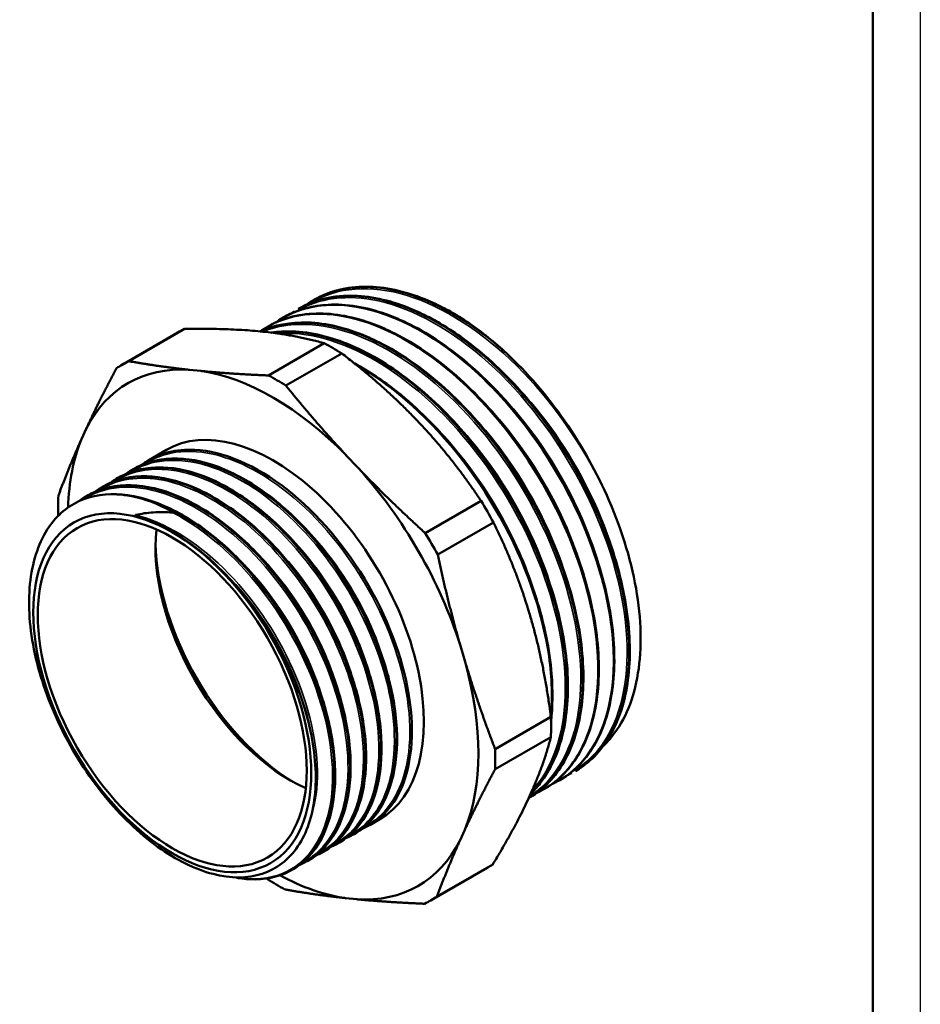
# Model space of a CAD drawing. Header units: millimetres. Extents: x 0 to 698, y -67 to 297.
# Tile 17 of 19: x 115 to 210, y 90 to 193. Entities that reach past the tile are written whole.
import ezdxf

# ---------------------------------------------------------------- set-up
doc = ezdxf.new("R2010")
doc.units = ezdxf.units.MM
for name, color, linetype, lineweight in [('Видимые тонкие (ГОСТ)', 7, 'Continuous', 35), ('Видимый контур (ГОСТ)', 7, 'Continuous', 50), ('Кромка (ГОСТ)', 7, 'Continuous', 50)]:
    doc.layers.add(name, color=color, linetype=linetype, lineweight=lineweight)

# ---------------------------------------------------------------- blocks, each defined once
blk = doc.blocks.new('Рамки ГОСТ_ граница 297x210')
at = {"layer": 'Кромка (ГОСТ)', "lineweight": 25}
blk.add_line((210, 297), (210, 0), dxfattribs=at)
at = {"layer": 'Кромка (ГОСТ)'}
blk.add_line((205, 5), (205, 292), dxfattribs=at)

msp = doc.modelspace()

# ---------------------------------------------------------------- linework, layer by layer
at = {"layer": 'Видимые тонкие (ГОСТ)'}
for points, knots in [([(173.321, 114.411), (174.916, 115.277), (176.246, 116.613), (177.222, 118.358), (178.887, 121.333), (179.516, 125.489), (179.002, 130.153), (178.488, 134.816), (176.833, 139.97), (174.294, 144.784), (171.755, 149.597), (168.343, 154.052), (164.594, 157.43), (160.847, 160.807), (156.779, 163.096), (153.033, 163.924), (149.761, 164.647), (146.747, 164.254), (144.347, 162.81)], [13.3364109, 13.3364109, 13.3364109, 13.3364109, 13.6770238, 13.6770238, 13.6770238, 14.2576277, 14.2576277, 14.2576277, 14.8381017, 14.8381017, 14.8381017, 15.4184481, 15.4184481, 15.4184481, 15.9986695, 15.9986695, 15.9986695, 16.5053483, 16.5053483, 16.5053483, 16.5053483]), ([(177.264, 142.966), (175.057, 147.891), (171.894, 152.616), (168.277, 156.376), (164.661, 160.135), (160.604, 162.915), (156.751, 164.264), (152.899, 165.612), (149.266, 165.524), (146.429, 164.01), (146.274, 163.928), (146.122, 163.841), (145.973, 163.75)], [8.4453227, 8.4453227, 8.4453227, 8.4453227, 9.0272101, 9.0272101, 9.0272101, 9.6089447, 9.6089447, 9.6089447, 10.1905292, 10.1905292, 10.1905292, 10.222163, 10.222163, 10.222163, 10.222163]), ([(168.916, 111.86), (169.015, 111.922), (169.113, 111.986), (169.21, 112.051), (171.772, 113.785), (173.486, 116.9), (174.07, 120.894), (174.654, 124.885), (174.106, 129.74), (172.507, 134.677), (170.909, 139.612), (168.265, 144.612), (164.99, 148.874), (161.716, 153.134), (157.823, 156.64), (153.924, 158.828), (150.027, 161.016), (146.138, 161.879), (142.869, 161.275), (142.172, 161.146), (141.504, 160.95), (140.868, 160.691)], [32.2199605, 32.2199605, 32.2199605, 32.2199605, 32.2418989, 32.2418989, 32.2418989, 32.8213777, 32.8213777, 32.8213777, 33.4006453, 33.4006453, 33.4006453, 33.9797116, 33.9797116, 33.9797116, 34.5585864, 34.5585864, 34.5585864, 35.1372793, 35.1372793, 35.1372793, 35.2606727, 35.2606727, 35.2606727, 35.2606727]), ([(169.205, 112.507), (171.309, 114.776), (172.526, 118.268), (172.661, 122.455), (172.8, 126.758), (171.795, 131.779), (169.798, 136.71), (167.802, 141.638), (164.824, 146.459), (161.329, 150.4), (157.836, 154.338), (153.84, 157.382), (149.971, 159.042), (147.357, 160.164), (144.806, 160.651), (142.5, 160.49)], [38.6573734, 38.6573734, 38.6573734, 38.6573734, 39.2208192, 39.2208192, 39.2208192, 39.7999911, 39.7999911, 39.7999911, 40.3787792, 40.3787792, 40.3787792, 40.9572222, 40.9572222, 40.9572222, 41.3479794, 41.3479794, 41.3479794, 41.3479794]), ([(178.142, 136.037), (176.952, 140.57), (174.786, 145.281), (171.962, 149.445), (170.354, 151.816), (168.535, 154.004), (166.604, 155.908)], [8.1788721, 8.1788721, 8.1788721, 8.1788721, 8.74516506, 8.74516506, 8.74516506, 9.06772597, 9.06772597, 9.06772597, 9.06772597]), ([(176.532, 135.019), (176.167, 136.433), (175.709, 137.864), (175.161, 139.291), (173.34, 144.043), (170.537, 148.736), (167.206, 152.593), (166.503, 153.408), (165.776, 154.185), (165.032, 154.919)], [14.45872635, 14.45872635, 14.45872635, 14.45872635, 14.63540619, 14.63540619, 14.63540619, 15.22366169, 15.22366169, 15.22366169, 15.34792858, 15.34792858, 15.34792858, 15.34792858]), ([(174.905, 134.079), (174.16, 136.941), (173.038, 139.876), (171.592, 142.7), (169.442, 146.897), (166.584, 150.835), (163.405, 153.983)], [20.74189714, 20.74189714, 20.74189714, 20.74189714, 21.09952935, 21.09952935, 21.09952935, 21.63117329, 21.63117329, 21.63117329, 21.63117329]), ([(171.64, 132.256), (171.313, 133.511), (170.914, 134.78), (170.443, 136.048), (168.683, 140.792), (165.937, 145.501), (162.647, 149.401), (161.827, 150.374), (160.974, 151.294), (160.098, 152.156)], [33.3105353, 33.3105353, 33.3105353, 33.3105353, 33.46738857, 33.46738857, 33.46738857, 34.05427889, 34.05427889, 34.05427889, 34.20057396, 34.20057396, 34.20057396, 34.20057396]), ([(173.283, 133.139), (172.117, 137.623), (169.995, 142.286), (167.221, 146.423), (165.593, 148.852), (163.743, 151.094), (161.776, 153.041)], [27.02507163, 27.02507163, 27.02507163, 27.02507163, 27.58547963, 27.58547963, 27.58547963, 27.91442265, 27.91442265, 27.91442265, 27.91442265]), ([(170.012, 131.317), (169.289, 134.077), (168.217, 136.903), (166.84, 139.632), (164.664, 143.946), (161.736, 148.001), (158.472, 151.22)], [39.59372061, 39.59372061, 39.59372061, 39.59372061, 39.93849639, 39.93849639, 39.93849639, 40.48375927, 40.48375927, 40.48375927, 40.48375927]), ([(128.516, 146.841), (129.18, 147.266), (129.905, 147.588), (130.682, 147.8), (133.342, 148.526), (136.601, 147.949), (139.883, 146.177), (143.161, 144.408), (146.449, 141.456), (149.17, 137.853), (151.9, 134.236), (154.047, 129.981), (155.235, 125.856), (156.419, 121.744), (156.645, 117.781), (155.882, 114.678), (155.186, 111.849), (153.672, 109.748), (151.583, 108.678)], [33.7469632, 33.7469632, 33.7469632, 33.7469632, 33.9263784, 33.9263784, 33.9263784, 34.5408243, 34.5408243, 34.5408243, 35.1544065, 35.1544065, 35.1544065, 35.7701973, 35.7701973, 35.7701973, 36.3839776, 36.3839776, 36.3839776, 36.9434733, 36.9434733, 36.9434733, 36.9434733]), ([(126.891, 145.899), (127.947, 146.572), (129.157, 146.99), (130.478, 147.123), (133.338, 147.413), (136.71, 146.372), (139.995, 144.193), (143.276, 142.017), (146.455, 138.716), (148.969, 134.891), (151.481, 131.069), (153.319, 126.741), (154.162, 122.69), (155.004, 118.642), (154.85, 114.89), (153.736, 112.11), (152.929, 110.094), (151.62, 108.597), (149.954, 107.743)], [27.4637779, 27.4637779, 27.4637779, 27.4637779, 27.7488923, 27.7488923, 27.7488923, 28.3661733, 28.3661733, 28.3661733, 28.9827714, 28.9827714, 28.9827714, 29.5987352, 29.5987352, 29.5987352, 30.2141126, 30.2141126, 30.2141126, 30.660288, 30.660288, 30.660288, 30.660288]), ([(125.263, 144.962), (126.787, 145.925), (128.628, 146.357), (130.65, 146.201), (133.683, 145.967), (137.11, 144.411), (140.324, 141.818), (143.537, 139.226), (146.524, 135.61), (148.758, 131.624), (150.992, 127.639), (152.463, 123.302), (152.92, 119.396), (153.376, 115.491), (152.816, 112.034), (151.349, 109.649), (150.572, 108.386), (149.544, 107.427), (148.327, 106.807)], [21.1805926, 21.1805926, 21.1805926, 21.1805926, 21.5909139, 21.5909139, 21.5909139, 22.2065018, 22.2065018, 22.2065018, 22.8218057, 22.8218057, 22.8218057, 23.4368373, 23.4368373, 23.4368373, 24.0516086, 24.0516086, 24.0516086, 24.3771027, 24.3771027, 24.3771027, 24.3771027]), ([(123.635, 144.026), (125.504, 145.206), (127.857, 145.575), (130.422, 145.068), (133.55, 144.45), (136.979, 142.533), (140.108, 139.664), (143.237, 136.796), (146.051, 132.989), (148.058, 128.927), (150.156, 124.682), (151.359, 120.181), (151.446, 116.301), (151.53, 112.543), (150.568, 109.387), (148.745, 107.414), (148.149, 106.769), (147.462, 106.251), (146.701, 105.867)], [14.8974073, 14.8974073, 14.8974073, 14.8974073, 15.4006573, 15.4006573, 15.4006573, 16.0143768, 16.0143768, 16.0143768, 16.6279974, 16.6279974, 16.6279974, 17.2693958, 17.2693958, 17.2693958, 17.8907506, 17.8907506, 17.8907506, 18.0939174, 18.0939174, 18.0939174, 18.0939174]), ([(121.951, 143.053), (122.074, 143.133), (122.198, 143.209), (122.325, 143.281), (124.671, 144.62), (127.734, 144.7), (130.975, 143.512), (134.215, 142.324), (137.618, 139.875), (140.585, 136.608), (143.552, 133.342), (146.069, 129.274), (147.695, 125.137), (149.322, 121), (150.051, 116.814), (149.762, 113.333), (149.473, 109.851), (148.168, 107.091), (146.09, 105.549), (145.769, 105.311), (145.43, 105.102), (145.074, 104.922)], [8.6091647, 8.6091647, 8.6091647, 8.6091647, 8.6423865, 8.6423865, 8.6423865, 9.2573855, 9.2573855, 9.2573855, 9.8722535, 9.8722535, 9.8722535, 10.4869936, 10.4869936, 10.4869936, 11.1016086, 11.1016086, 11.1016086, 11.7161015, 11.7161015, 11.7161015, 11.8109752, 11.8109752, 11.8109752, 11.8109752]), ([(127.478, 141.425), (130.499, 140.691), (133.777, 138.699), (136.715, 135.823), (139.652, 132.948), (142.233, 129.204), (143.991, 125.293), (145.749, 121.383), (146.674, 117.326), (146.605, 113.878), (146.572, 112.189), (146.3, 110.651), (145.814, 109.326)], [2.8716577, 2.8716577, 2.8716577, 2.8716577, 3.4986887, 3.4986887, 3.4986887, 4.1255554, 4.1255554, 4.1255554, 4.7522609, 4.7522609, 4.7522609, 5.0593429, 5.0593429, 5.0593429, 5.0593429]), ([(131.369, 141.684), (134.659, 139.997), (137.984, 137.103), (140.755, 133.528), (143.525, 129.954), (145.729, 125.715), (146.98, 121.579), (148.231, 117.445), (148.524, 113.432), (147.817, 110.267), (147.11, 107.103), (145.406, 104.801), (143.02, 103.781), (141.563, 103.158), (139.857, 103.014), (138.027, 103.341)], [3.1010156, 3.1010156, 3.1010156, 3.1010156, 3.7173263, 3.7173263, 3.7173263, 4.3334793, 4.3334793, 4.3334793, 4.9494777, 4.9494777, 4.9494777, 5.5653243, 5.5653243, 5.5653243, 5.9414291, 5.9414291, 5.9414291, 5.9414291]), ([(144.872, 140.491), (147.449, 137.957), (149.759, 134.764), (151.466, 131.369), (152.538, 129.237), (153.369, 127.032), (153.926, 124.881)], [34.91650681, 34.91650681, 34.91650681, 34.91650681, 35.46731791, 35.46731791, 35.46731791, 35.81314528, 35.81314528, 35.81314528, 35.81314528]), ([(132.404, 139.003), (135.515, 137.016), (138.547, 133.933), (140.946, 130.333), (143.345, 126.733), (145.099, 122.635), (145.892, 118.806), (146.087, 117.867), (146.224, 116.944), (146.303, 116.049)], [3.2131634, 3.2131634, 3.2131634, 3.2131634, 3.8409864, 3.8409864, 3.8409864, 4.4686464, 4.4686464, 4.4686464, 4.6227239, 4.6227239, 4.6227239, 4.6227239]), ([(143.246, 139.552), (145.933, 136.911), (148.327, 133.55), (150.055, 129.994), (151.024, 127.999), (151.781, 125.947), (152.3, 123.943)], [28.6333215, 28.6333215, 28.6333215, 28.6333215, 29.20761344, 29.20761344, 29.20761344, 29.52995997, 29.52995997, 29.52995997, 29.52995997]), ([(139.994, 137.674), (142.643, 135.07), (145.008, 131.767), (146.729, 128.266), (147.733, 126.223), (148.515, 124.119), (149.047, 122.065)], [16.06695089, 16.06695089, 16.06695089, 16.06695089, 16.63319752, 16.63319752, 16.63319752, 16.96358936, 16.96358936, 16.96358936, 16.96358936]), ([(141.62, 138.613), (144.282, 135.996), (146.658, 132.673), (148.381, 129.153), (149.373, 127.127), (150.146, 125.04), (150.673, 123.004)], [22.35013619, 22.35013619, 22.35013619, 22.35013619, 22.91917612, 22.91917612, 22.91917612, 23.24677466, 23.24677466, 23.24677466, 23.24677466]), ([(138.402, 136.702), (141.206, 133.939), (143.685, 130.389), (145.422, 126.66), (146.281, 124.817), (146.956, 122.934), (147.429, 121.093)], [9.78622135, 9.78622135, 9.78622135, 9.78622135, 10.38587633, 10.38587633, 10.38587633, 10.68217616, 10.68217616, 10.68217616, 10.68217616])]:
    msp.add_open_spline(points, degree=3, knots=knots, dxfattribs=at)
at = {"layer": 'Видимый контур (ГОСТ)'}
for p, q in [((146.221, 164.031), (146.216, 164.028)), ((144.595, 163.092), (144.589, 163.089)), ((142.969, 162.153), (142.963, 162.15)), ((126.075, 157.22), (131.942, 160.608)), ((126.779, 157.593), (132.646, 160.98)), ((141.342, 161.214), (141.337, 161.211)), ((141.459, 156.092), (147.326, 159.479)), ((143.3, 155.024), (149.167, 158.411)), ((134.348, 156.563), (133.138, 156.687)), ((122.295, 150.486), (121.791, 149.383)), ((130.739, 148.274), (128.868, 147.193)), ((150.853, 146.411), (149.645, 147.689)), ((127.247, 146.258), (127.241, 146.254)), ((125.621, 145.319), (125.615, 145.315)), ((123.994, 144.38), (123.989, 144.377)), ((122.368, 143.441), (122.362, 143.438)), ((157.951, 139.51), (163.818, 142.897)), ((159.25, 137.254), (165.117, 140.642)), ((162.142, 125.975), (161.644, 127.66)), ((165.29, 116.816), (171.157, 120.203)), ((165.285, 114.693), (171.152, 118.08)), ((173.733, 114.501), (173.727, 114.498)), ((172.107, 113.562), (172.101, 113.559)), ((170.48, 112.623), (170.475, 112.62)), ((168.854, 111.684), (168.848, 111.681)), ((153.159, 109.441), (152.101, 108.83)), ((150.48, 107.895), (150.474, 107.891)), ((161.602, 107.229), (162.106, 108.332)), ((148.854, 106.956), (148.848, 106.952)), ((147.227, 106.017), (147.222, 106.013)), ((145.601, 105.078), (145.595, 105.074)), ((159.176, 101.302), (165.043, 104.69)), ((143.975, 104.139), (143.969, 104.135)), ((158.575, 100.929), (164.442, 104.316)), ((149.55, 101.152), (150.76, 101.028))]:
    msp.add_line(p, q, dxfattribs=at)
for centre, major_axis, start_param, end_param in [((148.192, 132.462), (-16.25, 28.146), 6.2407592, 6.2831853), ((148.192, 132.462), (-16.25, 28.146), 5.4553611, 5.5354639), ((160.657, 139.659), (-14.162, 24.53), 5.204533, 5.2264411), ((142.325, 129.075), (-16.25, 28.146), 6.2407592, 6.320862), ((141.949, 128.857), (-15.257, 26.426), 5.9184361, 6.6431851), ((141.949, 128.857), (-15.257, 26.426), 5.1330379, 5.857787), ((142.325, 129.075), (16.25, -28.146), 2.3137684, 2.3938712), ((141.949, 128.857), (11.21, -19.416), 0, 3.1415927), ((141.949, 128.857), (15.257, -26.426), 3.5622416, 3.8906086), ((141.949, 128.857), (-15.257, 26.426), 4.3476398, 5.0723888), ((142.325, 129.075), (-16.25, 28.146), 0.7429721, 0.8225997), ((132.056, 123.146), (11.21, -19.416), 2.715172, 2.7370802), ((148.192, 132.462), (-16.25, 28.146), 4.6699629, 4.7500657), ((143.716, 129.878), (10, -17.321), 3.808703, 5.6160749), ((142.325, 129.075), (16.25, -28.146), 1.5283702, 1.6084731), ((144.424, 130.286), (10.5, -18.187), 3.9510931, 5.4736848), ((141.949, 128.857), (-15.257, 26.426), 3.5622416, 4.2869907), ((148.192, 132.462), (-16.25, 28.146), 3.8845647, 3.9646675), ((142.325, 129.075), (16.25, -28.146), 0.7429721, 0.8230749), ((141.949, 128.857), (15.257, -26.426), 5.9184361, 6.6431851), ((148.192, 132.462), (16.25, -28.146), 0, 0.0376767), ((141.949, 128.857), (15.257, -26.426), 5.5307931, 5.857787), ((142.325, 129.075), (-16.25, 28.146), 2.3137684, 2.3938712), ((142.325, 129.075), (16.25, -28.146), 6.2407592, 6.320862)]:
    msp.add_ellipse(centre, major_axis=major_axis, ratio=0.5773503, start_param=start_param, end_param=end_param, dxfattribs=at)
for major_axis in [(-10.335, 17.901), (-10, 17.321)]:
    msp.add_ellipse((131.342, 122.734), major_axis=major_axis, ratio=0.5773503, dxfattribs=at)
for points, knots in [([(145.816, 163.774), (147.128, 164.62), (148.63, 165.149), (150.271, 165.331), (153.65, 165.704), (157.607, 164.597), (161.518, 162.191), (163.187, 161.164), (164.846, 159.906), (166.447, 158.456)], [-10.2385973, -10.2385973, -10.2385973, -10.2385973, -9.9575368, -9.9575368, -9.9575368, -9.3786142, -9.3786142, -9.3786142, -9.1315238, -9.1315238, -9.1315238, -9.1315238]), ([(166.026, 158.841), (162.258, 162.153), (158.19, 164.362), (154.461, 165.112), (151.373, 165.733), (148.526, 165.351), (146.222, 164.029)], [2.8702466, 2.8702466, 2.8702466, 2.8702466, 3.4482915, 3.4482915, 3.4482915, 3.9269908, 3.9269908, 3.9269908, 3.9269908]), ([(146.637, 164.258), (148.239, 165.082), (150.104, 165.477), (154.04, 165.355), (156.156, 164.851), (158.939, 163.664), (159.599, 163.345), (160.258, 162.99)], [0, 0, 0, 0, 0.9057286, 0.9057286, 1.7991159, 1.7991159, 2.0746735, 2.0746735, 2.0746735, 2.0746735]), ([(142.56, 161.901), (142.996, 162.183), (143.453, 162.43), (143.93, 162.639), (146.885, 163.935), (150.594, 163.794), (154.471, 162.241), (158.347, 160.69), (162.378, 157.735), (165.928, 153.852), (169.477, 149.97), (172.534, 145.176), (174.618, 140.239), (176.702, 135.302), (177.807, 130.241), (177.765, 125.865), (177.723, 121.49), (176.535, 117.817), (174.399, 115.434), (173.62, 114.565), (172.716, 113.869), (171.712, 113.355)], [-22.804968, -22.804968, -22.804968, -22.804968, -22.7115318, -22.7115318, -22.7115318, -22.1324708, -22.1324708, -22.1324708, -21.5536284, -21.5536284, -21.5536284, -20.9749949, -20.9749949, -20.9749949, -20.3965605, -20.3965605, -20.3965605, -19.8183156, -19.8183156, -19.8183156, -19.607553, -19.607553, -19.607553, -19.607553]), ([(172.107, 113.562), (174.716, 115.071), (176.555, 117.904), (177.335, 121.632), (178.138, 125.472), (177.815, 130.247), (176.409, 135.189), (175.003, 140.129), (172.521, 145.218), (169.35, 149.636), (166.18, 154.053), (162.334, 157.782), (158.42, 160.224), (154.506, 162.665), (150.537, 163.809), (147.141, 163.468), (145.622, 163.316), (144.219, 162.867), (142.973, 162.146)], [13.3517688, 13.3517688, 13.3517688, 13.3517688, 13.9149719, 13.9149719, 13.9149719, 14.4949239, 14.4949239, 14.4949239, 15.0747472, 15.0747472, 15.0747472, 15.6544443, 15.6544443, 15.6544443, 16.2340176, 16.2340176, 16.2340176, 16.4933614, 16.4933614, 16.4933614, 16.4933614]), ([(143.384, 162.38), (144.986, 163.204), (146.851, 163.599), (150.787, 163.477), (152.904, 162.973), (155.367, 161.922), (155.705, 161.768), (157.06, 161.112), (158.084, 160.528), (161.284, 158.428), (163.466, 156.579), (167.46, 152.372), (169.328, 149.968), (172.557, 144.894), (173.959, 142.159), (176.131, 136.707), (176.928, 133.92), (177.828, 128.642), (177.942, 126.084), (177.48, 121.512), (176.898, 119.441), (175.124, 116.07), (173.92, 114.717), (172.482, 113.791)], [0, 0, 0, 0, 0.9057286, 0.9057286, 1.7991159, 1.7991159, 1.940601, 1.940601, 2.3661219, 2.3661219, 3.2828989, 3.2828989, 4.1859987, 4.1859987, 5.0886575, 5.0886575, 5.9911498, 5.9911498, 6.8943051, 6.8943051, 7.7985645, 7.7985645, 8.6887484, 8.6887484, 8.6887484, 8.6887484]), ([(173.73, 114.506), (175.8, 115.709), (177.4, 117.728), (178.352, 120.39), (179.609, 123.905), (179.731, 128.525), (178.691, 133.478), (177.667, 138.354), (175.521, 143.533), (172.591, 148.177), (169.664, 152.816), (165.964, 156.903), (162.08, 159.777), (158.197, 162.65), (154.142, 164.299), (150.561, 164.455), (148.35, 164.551), (146.324, 164.078), (144.598, 163.086)], [7.0685835, 7.0685835, 7.0685835, 7.0685835, 7.5161838, 7.5161838, 7.5161838, 8.1073091, 8.1073091, 8.1073091, 8.6891982, 8.6891982, 8.6891982, 9.2704215, 9.2704215, 9.2704215, 9.8514935, 9.8514935, 9.8514935, 10.2101761, 10.2101761, 10.2101761, 10.2101761]), ([(145.01, 163.319), (146.613, 164.143), (148.478, 164.538), (152.414, 164.416), (154.53, 163.912), (156.989, 162.863), (157.322, 162.712), (157.822, 162.47), (157.99, 162.386), (158.659, 162.044), (159.161, 161.765), (161.177, 160.563), (162.694, 159.463), (166.269, 156.396), (168.316, 154.217), (171.953, 149.48), (173.594, 146.868), (176.295, 141.526), (177.39, 138.728), (178.906, 133.299), (179.347, 130.6), (179.528, 125.633), (179.27, 123.304), (178.092, 119.303), (177.156, 117.58), (175.389, 115.676), (174.774, 115.159), (174.109, 114.73)], [0, 0, 0, 0, 0.9057286, 0.9057286, 1.7991159, 1.7991159, 1.9386869, 1.9386869, 2.0085719, 2.0085719, 2.2183545, 2.2183545, 2.8512208, 2.8512208, 3.7633311, 3.7633311, 4.6660345, 4.6660345, 5.5685061, 5.5685061, 6.4712528, 6.4712528, 7.3750157, 7.3750157, 8.2792521, 8.2792521, 8.6912116, 8.6912116, 8.6912116, 8.6912116]), ([(140.933, 160.964), (143.459, 162.585), (146.704, 163.002), (150.226, 162.147), (154.179, 161.188), (158.464, 158.627), (162.344, 154.916), (166.103, 151.321), (169.467, 146.664), (171.891, 141.715), (174.288, 136.821), (175.758, 131.66), (176.073, 127.066), (176.388, 122.475), (175.549, 118.467), (173.697, 115.691), (172.74, 114.256), (171.514, 113.153), (170.084, 112.417)], [-29.0881533, -29.0881533, -29.0881533, -29.0881533, -28.5476221, -28.5476221, -28.5476221, -27.940869, -27.940869, -27.940869, -27.3530769, -27.3530769, -27.3530769, -26.7719101, -26.7719101, -26.7719101, -26.1910416, -26.1910416, -26.1910416, -25.8907383, -25.8907383, -25.8907383, -25.8907383]), ([(170.48, 112.625), (170.823, 112.822), (171.154, 113.042), (171.47, 113.284), (173.943, 115.179), (175.541, 118.438), (176.002, 122.537), (176.463, 126.635), (175.785, 131.558), (174.068, 136.516), (172.351, 141.473), (169.603, 146.447), (166.252, 150.64), (162.902, 154.833), (158.962, 158.23), (155.052, 160.286), (151.143, 162.341), (147.278, 163.047), (144.064, 162.288), (143.094, 162.059), (142.184, 161.696), (141.345, 161.209)], [19.6349541, 19.6349541, 19.6349541, 19.6349541, 19.7089964, 19.7089964, 19.7089964, 20.2877723, 20.2877723, 20.2877723, 20.8664441, 20.8664441, 20.8664441, 21.4450142, 21.4450142, 21.4450142, 22.0234851, 22.0234851, 22.0234851, 22.6018591, 22.6018591, 22.6018591, 22.7765467, 22.7765467, 22.7765467, 22.7765467]), ([(141.758, 161.441), (143.36, 162.265), (145.225, 162.66), (149.161, 162.538), (151.277, 162.034), (153.745, 160.981), (154.087, 160.825), (155.461, 160.159), (156.499, 159.565), (159.712, 157.447), (161.892, 155.592), (165.882, 151.375), (167.746, 148.968), (170.968, 143.888), (172.365, 141.152), (174.527, 135.698), (175.318, 132.913), (176.208, 127.638), (176.316, 125.083), (175.842, 120.519), (175.254, 118.453), (173.477, 115.108), (172.282, 113.77), (170.856, 112.852)], [0, 0, 0, 0, 0.9057286, 0.9057286, 1.7991159, 1.7991159, 1.9425152, 1.9425152, 2.3738229, 2.3738229, 3.2904996, 3.2904996, 4.1935935, 4.1935935, 5.0962475, 5.0962475, 5.998742, 5.998742, 6.901906, 6.901906, 7.8061719, 7.8061719, 8.6888276, 8.6888276, 8.6888276, 8.6888276]), ([(166.026, 158.841), (164.735, 160), (163.408, 161.029), (161.294, 162.415), (160.656, 162.777), (160.258, 162.991)], [-0.51343304, -0.51343304, -0.51343304, -0.51343304, -0.23995456, -0.23995456, -0.07657735, -0.07657735, -0.07657735, -0.07657735]), ([(168.852, 111.689), (169.558, 112.094), (170.209, 112.593), (170.797, 113.183), (173.125, 115.523), (174.443, 119.289), (174.516, 123.829), (174.586, 128.228), (173.488, 133.333), (171.392, 138.315), (169.305, 143.274), (166.236, 148.092), (162.671, 151.988), (159.108, 155.882), (155.061, 158.842), (151.174, 160.387), (147.288, 161.931), (143.575, 162.056), (140.622, 160.738), (140.611, 160.733), (140.6, 160.728), (140.589, 160.723)], [25.9181394, 25.9181394, 25.9181394, 25.9181394, 26.0702052, 26.0702052, 26.0702052, 26.6726428, 26.6726428, 26.6726428, 27.2562542, 27.2562542, 27.2562542, 27.8373536, 27.8373536, 27.8373536, 28.418157, 28.418157, 28.418157, 28.9986744, 28.9986744, 28.9986744, 29.000875, 29.000875, 29.000875, 29.000875]), ([(140.589, 160.722), (142.084, 161.396), (143.785, 161.715), (147.535, 161.599), (149.651, 161.095), (152.123, 160.04), (152.47, 159.882), (153.862, 159.206), (154.914, 158.602), (158.14, 156.465), (160.319, 154.605), (164.303, 150.378), (166.165, 147.967), (169.378, 142.882), (170.771, 140.144), (172.923, 134.69), (173.709, 131.905), (174.587, 126.634), (174.689, 124.083), (174.204, 119.527), (173.61, 117.466), (171.831, 114.146), (170.643, 112.823), (169.23, 111.913)], [0.084923, 0.084923, 0.084923, 0.084923, 0.9057286, 0.9057286, 1.7991159, 1.7991159, 1.9444295, 1.9444295, 2.3815252, 2.3815252, 3.2981003, 3.2981003, 4.2011883, 4.2011883, 5.1038376, 5.1038376, 6.0063345, 6.0063345, 6.9095072, 6.9095072, 7.8137793, 7.8137793, 8.6889048, 8.6889048, 8.6889048, 8.6889048]), ([(141.751, 160.594), (142.463, 160.702), (143.2, 160.744), (145.908, 160.66), (148.025, 160.156), (152.3, 158.332), (154.513, 156.982), (158.745, 153.613), (160.818, 151.553), (164.563, 146.995), (166.282, 144.441), (169.163, 139.167), (170.36, 136.381), (172.092, 130.927), (172.649, 128.192), (173.063, 123.109), (172.924, 120.699), (171.974, 116.5), (171.149, 114.66), (169.72, 112.816), (169.382, 112.44), (169.022, 112.096)], [0.5611295, 0.5611295, 0.5611295, 0.5611295, 0.9057286, 0.9057286, 1.7991159, 1.7991159, 2.7019433, 2.7019433, 3.6061438, 3.6061438, 4.5092934, 4.5092934, 5.4117883, 5.4117883, 6.3144288, 6.3144288, 7.2179879, 7.2179879, 8.1223553, 8.1223553, 8.3766544, 8.3766544, 8.3766544, 8.3766544]), ([(169.023, 112.105), (169.556, 112.616), (170.04, 113.197), (170.47, 113.847), (172.308, 116.621), (173.14, 120.617), (172.826, 125.192), (172.512, 129.766), (171.054, 134.901), (168.675, 139.776), (166.298, 144.649), (163.009, 149.242), (159.326, 152.821), (155.644, 156.399), (151.581, 158.948), (147.775, 160.06), (145.659, 160.678), (143.627, 160.85), (141.774, 160.584)], [32.3409485, 32.3409485, 32.3409485, 32.3409485, 32.4763343, 32.4763343, 32.4763343, 33.0551293, 33.0551293, 33.0551293, 33.6337175, 33.6337175, 33.6337175, 34.2121088, 34.2121088, 34.2121088, 34.7903129, 34.7903129, 34.7903129, 35.1117207, 35.1117207, 35.1117207, 35.1117207]), ([(141.782, 160.588), (142.419, 160.68), (143.077, 160.72), (143.753, 160.705), (147.303, 160.63), (151.34, 159.066), (155.227, 156.267), (159.113, 153.47), (162.833, 149.449), (165.801, 144.854), (168.769, 140.26), (170.973, 135.109), (172.069, 130.231), (173.165, 125.353), (173.15, 120.765), (172.033, 117.206), (171.381, 115.124), (170.353, 113.399), (169.022, 112.111)], [-41.3940453, -41.3940453, -41.3940453, -41.3940453, -41.2835009, -41.2835009, -41.2835009, -40.7033859, -40.7033859, -40.7033859, -40.1234028, -40.1234028, -40.1234028, -39.5435489, -39.5435489, -39.5435489, -38.9638219, -38.9638219, -38.9638219, -38.6247624, -38.6247624, -38.6247624, -38.6247624]), ([(177.264, 142.966), (176.009, 145.86), (174.436, 148.68), (170.759, 153.973), (168.668, 156.399), (166.447, 158.456)], [-1.9448631, -1.9448631, -1.9448631, -1.9448631, -0.9839878, -0.9839878, 0, 0, 0, 0]), ([(150.538, 157.335), (152.037, 156.523), (153.542, 155.521), (157.119, 152.674), (159.191, 150.614), (162.936, 146.056), (164.656, 143.502), (167.536, 138.228), (168.733, 135.442), (170.466, 129.988), (171.023, 127.253), (171.372, 122.963), (171.351, 121.276), (171.169, 119.71)], [2.0792164, 2.0792164, 2.0792164, 2.0792164, 2.7019433, 2.7019433, 3.6061438, 3.6061438, 4.5092934, 4.5092934, 5.4117883, 5.4117883, 6.3144288, 6.3144288, 6.9361993, 6.9361993, 6.9361993, 6.9361993]), ([(171.155, 120.084), (171.346, 122.08), (171.283, 124.256), (170.957, 126.537), (170.28, 131.27), (168.473, 136.433), (165.815, 141.198), (163.159, 145.961), (159.663, 150.309), (155.875, 153.547), (154.213, 154.967), (152.498, 156.171), (150.783, 157.131)], [39.1541645, 39.1541645, 39.1541645, 39.1541645, 39.4328753, 39.4328753, 39.4328753, 40.0113054, 40.0113054, 40.0113054, 40.5893667, 40.5893667, 40.5893667, 40.8430047, 40.8430047, 40.8430047, 40.8430047]), ([(128.548, 146.99), (130.015, 147.93), (131.778, 148.378), (133.716, 148.278), (136.729, 148.124), (140.153, 146.649), (143.386, 144.122), (146.637, 141.582), (149.681, 137.989), (151.98, 133.996), (154.269, 130.019), (155.809, 125.664), (156.334, 121.714), (156.861, 117.75), (156.364, 114.213), (154.94, 111.743), (154.15, 110.372), (153.078, 109.332), (151.796, 108.669)], [33.7435655, 33.7435655, 33.7435655, 33.7435655, 34.1381022, 34.1381022, 34.1381022, 34.7514296, 34.7514296, 34.7514296, 35.3681394, 35.3681394, 35.3681394, 35.9823466, 35.9823466, 35.9823466, 36.598777, 36.598777, 36.598777, 36.9409805, 36.9409805, 36.9409805, 36.9409805]), ([(126.919, 146.056), (128.89, 147.317), (131.404, 147.67), (134.138, 147.051), (137.317, 146.33), (140.778, 144.299), (143.91, 141.326), (147.038, 138.357), (149.822, 134.463), (151.774, 130.347), (153.723, 126.236), (154.832, 121.923), (154.912, 118.186), (154.991, 114.453), (154.043, 111.312), (152.247, 109.329), (151.643, 108.663), (150.944, 108.129), (150.169, 107.732)], [27.4603802, 27.4603802, 27.4603802, 27.4603802, 27.9902672, 27.9902672, 27.9902672, 28.6064717, 28.6064717, 28.6064717, 29.222014, 29.222014, 29.222014, 29.8369423, 29.8369423, 29.8369423, 30.4513042, 30.4513042, 30.4513042, 30.6577952, 30.6577952, 30.6577952, 30.6577952]), ([(150.476, 107.901), (151.844, 108.694), (152.952, 109.936), (153.71, 111.559), (154.952, 114.217), (155.249, 117.885), (154.54, 121.902), (153.831, 125.918), (152.119, 130.266), (149.699, 134.164), (147.281, 138.061), (144.166, 141.49), (140.901, 143.835), (137.637, 146.179), (134.238, 147.428), (131.3, 147.353), (129.81, 147.316), (128.441, 146.938), (127.251, 146.251)], [-36.9137137, -36.9137137, -36.9137137, -36.9137137, -36.5386358, -36.5386358, -36.5386358, -35.9246523, -35.9246523, -35.9246523, -35.3107946, -35.3107946, -35.3107946, -34.6970598, -34.6970598, -34.6970598, -34.0834448, -34.0834448, -34.0834448, -33.772121, -33.772121, -33.772121, -33.772121]), ([(127.579, 146.439), (128.853, 147.095), (130.335, 147.411), (133.459, 147.326), (135.138, 146.933), (138.532, 145.503), (140.291, 144.439), (143.656, 141.783), (145.304, 140.157), (148.282, 136.556), (149.651, 134.539), (151.944, 130.371), (152.898, 128.17), (154.282, 123.859), (154.73, 121.696), (155.07, 117.677), (154.966, 115.77), (154.223, 112.447), (153.574, 110.989), (152.143, 109.138), (151.497, 108.539), (150.774, 108.074)], [0, 0, 0, 0, 0.7145357, 0.7145357, 1.4200469, 1.4200469, 2.1347054, 2.1347054, 2.8507844, 2.8507844, 3.5658267, 3.5658267, 4.2802102, 4.2802102, 4.9947343, 4.9947343, 5.710179, 5.710179, 6.4264456, 6.4264456, 6.8738268, 6.8738268, 6.8738268, 6.8738268]), ([(125.293, 145.118), (125.509, 145.257), (125.731, 145.386), (125.96, 145.504), (128.379, 146.742), (131.497, 146.705), (134.768, 145.404), (138.037, 144.104), (141.443, 141.548), (144.386, 138.198), (147.328, 134.85), (149.794, 130.725), (151.353, 126.565), (152.912, 122.407), (153.558, 118.233), (153.185, 114.795), (152.812, 111.358), (151.424, 108.671), (149.276, 107.22), (149.041, 107.061), (148.797, 106.917), (148.545, 106.788)], [21.1771949, 21.1771949, 21.1771949, 21.1771949, 21.2354482, 21.2354482, 21.2354482, 21.8504033, 21.8504033, 21.8504033, 22.4650683, 22.4650683, 22.4650683, 23.079455, 23.079455, 23.079455, 23.6935751, 23.6935751, 23.6935751, 24.3074404, 24.3074404, 24.3074404, 24.3746098, 24.3746098, 24.3746098, 24.3746098]), ([(148.85, 106.962), (149.678, 107.437), (150.411, 108.077), (151.026, 108.87), (152.69, 111.019), (153.484, 114.288), (153.257, 118.093), (153.03, 121.896), (151.782, 126.217), (149.727, 130.281), (147.617, 134.454), (144.664, 138.335), (141.409, 141.194), (138.219, 143.997), (134.754, 145.804), (131.63, 146.284), (129.384, 146.629), (127.321, 146.288), (125.623, 145.314)], [-30.6305284, -30.6305284, -30.6305284, -30.6305284, -30.404111, -30.404111, -30.404111, -29.7912544, -29.7912544, -29.7912544, -29.1784947, -29.1784947, -29.1784947, -28.5492884, -28.5492884, -28.5492884, -27.9324049, -27.9324049, -27.9324049, -27.4889357, -27.4889357, -27.4889357, -27.4889357]), ([(125.953, 145.5), (127.227, 146.156), (128.709, 146.472), (131.833, 146.387), (133.512, 145.994), (136.906, 144.564), (138.664, 143.5), (142.029, 140.844), (143.677, 139.218), (146.656, 135.617), (148.024, 133.6), (150.318, 129.432), (151.272, 127.231), (152.656, 122.92), (153.103, 120.757), (153.443, 116.738), (153.339, 114.831), (152.597, 111.508), (151.948, 110.05), (150.517, 108.199), (149.87, 107.6), (149.148, 107.135)], [0, 0, 0, 0, 0.7145357, 0.7145357, 1.4200469, 1.4200469, 2.1347054, 2.1347054, 2.8507844, 2.8507844, 3.5658267, 3.5658267, 4.2802102, 4.2802102, 4.9947343, 4.9947343, 5.710179, 5.710179, 6.4264456, 6.4264456, 6.8738268, 6.8738268, 6.8738268, 6.8738268]), ([(145.601, 105.078), (147.832, 106.367), (149.34, 108.897), (149.847, 112.218), (150.357, 115.56), (149.85, 119.688), (148.408, 123.854), (146.967, 128.017), (144.599, 132.199), (141.718, 135.648), (138.839, 139.094), (135.462, 141.791), (132.179, 143.252), (128.899, 144.712), (125.728, 144.932), (123.223, 143.867), (122.929, 143.742), (122.644, 143.599), (122.369, 143.44)], [-18.0641578, -18.0641578, -18.0641578, -18.0641578, -17.4528162, -17.4528162, -17.4528162, -16.837415, -16.837415, -16.837415, -16.2226171, -16.2226171, -16.2226171, -15.6083752, -15.6083752, -15.6083752, -14.9946421, -14.9946421, -14.9946421, -14.9225651, -14.9225651, -14.9225651, -14.9225651]), ([(123.669, 144.175), (124.312, 144.592), (125.014, 144.913), (125.764, 145.13), (128.415, 145.895), (131.67, 145.36), (134.961, 143.623), (138.251, 141.887), (141.562, 138.958), (144.314, 135.364), (147.066, 131.77), (149.247, 127.527), (150.478, 123.394), (151.75, 119.127), (152.001, 114.999), (151.195, 111.797), (150.492, 109), (148.987, 106.92), (146.918, 105.849)], [14.8940095, 14.8940095, 14.8940095, 14.8940095, 15.0676241, 15.0676241, 15.0676241, 15.6805989, 15.6805989, 15.6805989, 16.2934735, 16.2934735, 16.2934735, 16.9062507, 16.9062507, 16.9062507, 17.5389537, 17.5389537, 17.5389537, 18.0914245, 18.0914245, 18.0914245, 18.0914245]), ([(147.226, 106.019), (147.625, 106.248), (148.002, 106.515), (148.353, 106.821), (150.333, 108.541), (151.506, 111.464), (151.653, 115.061), (151.8, 118.656), (150.922, 122.908), (149.164, 127.052), (147.408, 131.194), (144.782, 135.209), (141.745, 138.374), (138.71, 141.538), (135.278, 143.839), (132.052, 144.86), (129.027, 145.818), (126.197, 145.646), (123.994, 144.379)], [-24.3473431, -24.3473431, -24.3473431, -24.3473431, -24.2382459, -24.2382459, -24.2382459, -23.6236307, -23.6236307, -23.6236307, -23.0092917, -23.0092917, -23.0092917, -22.3952172, -22.3952172, -22.3952172, -21.7813954, -21.7813954, -21.7813954, -21.2057504, -21.2057504, -21.2057504, -21.2057504]), ([(124.326, 144.561), (125.601, 145.217), (127.082, 145.533), (130.206, 145.448), (131.885, 145.055), (135.28, 143.625), (137.038, 142.561), (140.403, 139.905), (142.051, 138.279), (145.03, 134.678), (146.398, 132.661), (148.691, 128.493), (149.646, 126.292), (151.03, 121.981), (151.477, 119.818), (151.817, 115.799), (151.713, 113.892), (150.971, 110.569), (150.322, 109.111), (148.89, 107.26), (148.244, 106.661), (147.522, 106.196)], [0, 0, 0, 0, 0.7145357, 0.7145357, 1.4200469, 1.4200469, 2.1347054, 2.1347054, 2.8507844, 2.8507844, 3.5658267, 3.5658267, 4.2802102, 4.2802102, 4.9947343, 4.9947343, 5.710179, 5.710179, 6.4264456, 6.4264456, 6.8738268, 6.8738268, 6.8738268, 6.8738268]), ([(122.043, 143.233), (123.236, 144), (124.623, 144.442), (126.144, 144.523), (129.056, 144.676), (132.447, 143.505), (135.722, 141.223), (138.996, 138.941), (142.138, 135.56), (144.598, 131.689), (147.057, 127.818), (148.823, 123.475), (149.59, 119.439), (150.356, 115.404), (150.121, 111.696), (148.935, 108.981), (148.122, 107.119), (146.865, 105.731), (145.289, 104.914)], [8.6108242, 8.6108242, 8.6108242, 8.6108242, 8.9317293, 8.9317293, 8.9317293, 9.5458652, 9.5458652, 9.5458652, 10.159872, 10.159872, 10.159872, 10.7737524, 10.7737524, 10.7737524, 11.3875095, 11.3875095, 11.3875095, 11.8082392, 11.8082392, 11.8082392, 11.8082392]), ([(122.7, 143.622), (123.974, 144.278), (125.456, 144.594), (128.58, 144.509), (130.259, 144.116), (133.653, 142.686), (135.412, 141.622), (138.776, 138.966), (140.425, 137.34), (143.403, 133.739), (144.772, 131.722), (147.065, 127.554), (148.019, 125.353), (149.403, 121.042), (149.851, 118.879), (150.191, 114.86), (150.087, 112.953), (149.344, 109.63), (148.695, 108.172), (147.264, 106.321), (146.618, 105.722), (145.895, 105.257)], [0, 0, 0, 0, 0.7145357, 0.7145357, 1.4200469, 1.4200469, 2.1347054, 2.1347054, 2.8507844, 2.8507844, 3.5658267, 3.5658267, 4.2802102, 4.2802102, 4.9947343, 4.9947343, 5.710179, 5.710179, 6.4264456, 6.4264456, 6.8738268, 6.8738268, 6.8738268, 6.8738268]), ([(118.197, 139.883), (119.053, 141.232), (120.176, 142.241), (122.884, 143.506), (124.459, 143.736), (126.163, 143.543)], [-1.5386905, -1.5386905, -1.5386905, -1.5386905, -0.7785382, -0.7785382, 0, 0, 0, 0]), ([(123.727, 143.519), (125.22, 143.734), (126.874, 143.586), (130.237, 142.605), (131.987, 141.767), (135.402, 139.513), (137.11, 138.064), (140.26, 134.752), (141.742, 132.848), (144.303, 128.831), (145.413, 126.668), (147.133, 122.358), (147.764, 120.156), (148.475, 115.987), (148.564, 113.969), (148.195, 110.361), (147.732, 108.728), (146.331, 106.092), (145.39, 105.04), (144.269, 104.318)], [0, 0, 0, 0, 0.7197541, 0.7197541, 1.4314288, 1.4314288, 2.1476123, 2.1476123, 2.8630278, 2.8630278, 3.5775543, 3.5775543, 4.2919357, 4.2919357, 5.0069883, 5.0069883, 5.723152, 5.723152, 6.4178993, 6.4178993, 6.4178993, 6.4178993]), ([(143.972, 104.142), (145.69, 105.141), (146.992, 106.857), (147.721, 109.125), (148.673, 112.09), (148.64, 115.983), (147.619, 120.101), (146.601, 124.203), (144.606, 128.508), (141.981, 132.244), (139.349, 135.989), (136.096, 139.143), (132.794, 141.137), (130.537, 142.5), (128.262, 143.326), (126.163, 143.543)], [-11.7809725, -11.7809725, -11.7809725, -11.7809725, -11.3095681, -11.3095681, -11.3095681, -10.6934741, -10.6934741, -10.6934741, -10.0797142, -10.0797142, -10.0797142, -9.4644366, -9.4644366, -9.4644366, -9.0438923, -9.0438923, -9.0438923, -9.0438923]), ([(126.487, 143.501), (128.945, 143.144), (130.912, 142.019), (131.306, 141.756), (131.348, 141.727), (131.373, 141.703), (131.377, 141.699), (131.381, 141.694), (131.382, 141.692), (131.382, 141.69), (131.382, 141.69), (131.383, 141.688), (131.383, 141.688), (131.382, 141.687), (131.382, 141.687), (131.382, 141.686), (131.381, 141.686), (131.381, 141.685), (131.38, 141.684), (131.377, 141.683), (131.373, 141.683), (131.369, 141.684)], [-0.20519086, -0.20519086, -0.20519086, -0.20519086, -0.02010311, -0.02010311, -0.0064979, -0.0064979, -0.00405167, -0.00405167, -0.00325009, -0.00325009, -0.00287924, -0.00287924, -0.0026424, -0.0026424, -0.00242013, -0.00242013, -0.00214248, -0.00214248, -0.00167606, -0.00167606, 0, 0, 0, 0]), ([(126.487, 143.501), (129.585, 143.092), (133.04, 141.361), (136.239, 138.621), (139.438, 135.883), (142.368, 132.15), (144.513, 128.098), (146.657, 124.046), (148.008, 119.694), (148.332, 115.827), (148.656, 111.961), (147.953, 108.597), (146.358, 106.344), (145.63, 105.315), (144.717, 104.519), (143.662, 103.977)], [2.7826151, 2.7826151, 2.7826151, 2.7826151, 3.3982055, 3.3982055, 3.3982055, 4.0136371, 4.0136371, 4.0136371, 4.6289128, 4.6289128, 4.6289128, 5.2440357, 5.2440357, 5.2440357, 5.5250539, 5.5250539, 5.5250539, 5.5250539]), ([(176.684, 117.169), (176.916, 117.39), (177.139, 117.624), (178.76, 119.504), (179.737, 121.683), (180.721, 126.9), (180.714, 129.89), (179.702, 136.296), (178.701, 139.653), (177.264, 142.966)], [-3.4489108, -3.4489108, -3.4489108, -3.4489108, -3.2834744, -3.2834744, -2.1939471, -2.1939471, -1.0994554, -1.0994554, 0, 0, 0, 0]), ([(127.478, 141.425), (127.476, 141.424), (127.473, 141.423), (127.47, 141.422), (127.469, 141.421), (127.468, 141.42), (127.468, 141.42), (127.467, 141.419), (127.467, 141.418), (127.467, 141.417), (127.467, 141.417), (127.467, 141.416), (127.467, 141.415), (127.468, 141.414), (127.468, 141.413), (127.474, 141.405), (127.487, 141.397), (127.548, 141.366), (127.624, 141.337), (127.913, 141.231), (128.243, 141.119), (129.562, 140.606), (130.852, 140.027), (132.404, 139.003)], [-1.1912612, -1.1912612, -1.1912612, -1.1912612, -1.1738769, -1.1738769, -1.1674875, -1.1674875, -1.1641862, -1.1641862, -1.1617186, -1.1617186, -1.1591155, -1.1591155, -1.1553444, -1.1553444, -1.1486933, -1.1486933, -1.0932, -1.0932, -0.961167, -0.961167, -0.6602126, -0.6602126, 0, 0, 0, 0]), ([(131.369, 141.684), (130.683, 141.739), (130.009, 141.746), (128.709, 141.657), (128.084, 141.566), (127.478, 141.425)], [-0.52333421, -0.52333421, -0.52333421, -0.52333421, -0.25765965, -0.25765965, 0, 0, 0, 0]), ([(141.776, 128.854), (142.75, 127.239), (143.594, 125.553), (144.98, 122.125), (145.515, 120.399), (146.401, 116.267), (146.553, 113.944), (146.101, 109.787), (145.498, 107.997), (143.605, 105.195), (142.33, 104.216), (139.269, 103.212), (137.509, 103.202), (133.732, 104.172), (131.75, 105.147), (127.823, 107.972), (125.917, 109.799), (122.436, 114.078), (120.896, 116.492), (118.396, 121.601), (117.462, 124.248), (116.336, 129.43), (116.159, 131.914), (116.6, 136.393), (117.217, 138.34), (118.197, 139.883)], [-9.5997937, -9.5997937, -9.5997937, -9.5997937, -9.0332556, -9.0332556, -8.4642945, -8.4642945, -7.6402164, -7.6402164, -6.8111696, -6.8111696, -5.9771548, -5.9771548, -5.1381726, -5.1381726, -4.2942237, -4.2942237, -3.4453087, -3.4453087, -2.5914282, -2.5914282, -1.7325828, -1.7325828, -0.8687732, -0.8687732, 0, 0, 0, 0]), ([(132.404, 139.003), (134.151, 137.85), (135.863, 136.373), (139.056, 132.905), (140.51, 130.953), (141.776, 128.854)], [-1.4787533, -1.4787533, -1.4787533, -1.4787533, -0.7356004, -0.7356004, 0, 0, 0, 0]), ([(143.666, 103.97), (142.45, 103.344), (141.028, 103.057), (138.972, 103.153), (138.412, 103.225), (137.841, 103.341)], [0, 0, 0, 0, 0.71265758, 0.71265758, 0.96866545, 0.96866545, 0.96866545, 0.96866545])]:
    msp.add_open_spline(points, degree=3, knots=knots, dxfattribs=at)
for points in [[(145.427, 163.521), (145.554, 163.611), (145.682, 163.698), (145.812, 163.781)], [(143.801, 162.582), (143.927, 162.672), (144.055, 162.759), (144.185, 162.842)], [(142.175, 161.643), (142.301, 161.733), (142.429, 161.82), (142.559, 161.903)], [(140.576, 160.724), (140.693, 160.807), (140.812, 160.887), (140.932, 160.964)], [(128.086, 146.677), (128.235, 146.789), (128.388, 146.896), (128.545, 146.996)], [(126.458, 145.738), (126.608, 145.85), (126.762, 145.957), (126.918, 146.057)], [(124.832, 144.799), (124.982, 144.911), (125.135, 145.018), (125.292, 145.119)], [(123.205, 143.86), (123.355, 143.972), (123.509, 144.079), (123.666, 144.18)], [(121.495, 142.857), (121.672, 142.993), (121.853, 143.121), (122.039, 143.241)], [(173.341, 114.287), (173.194, 114.212), (173.045, 114.14), (172.893, 114.072)], [(171.715, 113.348), (171.568, 113.273), (171.419, 113.201), (171.267, 113.133)], [(170.089, 112.409), (169.942, 112.334), (169.792, 112.262), (169.641, 112.194)], [(150.172, 107.726), (149.996, 107.636), (149.816, 107.552), (149.633, 107.476)], [(151.798, 108.665), (151.623, 108.575), (151.443, 108.492), (151.26, 108.415)], [(148.545, 106.787), (148.37, 106.697), (148.19, 106.613), (148.007, 106.537)], [(146.919, 105.848), (146.744, 105.758), (146.565, 105.675), (146.382, 105.599)], [(145.293, 104.909), (145.117, 104.819), (144.938, 104.736), (144.754, 104.66)]]:
    msp.add_open_spline(points, degree=3, dxfattribs=at)
for points, weights in [([(147.326, 159.479), (141.569, 161.144), (132.646, 160.98)], [1.00007951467, 1.06565849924, 1.00007951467]), ([(163.818, 142.897), (158.075, 151.568), (149.167, 158.411)], [1.00007951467, 1.06565849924, 1.00007951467]), ([(126.779, 157.593), (129.905, 157.037), (133.138, 156.687)], [1.00005436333, 1.01365965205, 1]), ([(122.295, 150.486), (123.681, 153.478), (125.474, 156.847)], [1, 1.01365965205, 1.00005436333]), ([(134.348, 156.563), (137.638, 156.246), (141.459, 156.092)], [1, 1.01365965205, 1.00005436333]), ([(143.3, 155.024), (146.419, 151.152), (149.645, 147.689)], [1.00005436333, 1.01365965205, 1]), ([(119.365, 143.456), (120.463, 146.424), (121.791, 149.383)], [1.00005436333, 1.01365965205, 1]), ([(150.853, 146.411), (154.137, 142.98), (157.951, 139.51)], [1, 1.01365965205, 1.00005436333]), ([(171.157, 120.203), (169.719, 131.336), (165.117, 140.642)], [1.00007951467, 1.06565849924, 1.00007951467]), ([(159.25, 137.254), (160.331, 132.217), (161.644, 127.66)], [1.00005436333, 1.01365965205, 1]), ([(162.142, 125.975), (163.513, 121.451), (165.29, 116.816)], [1, 1.01365965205, 1.00005436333]), ([(165.043, 104.69), (169.68, 112.299), (171.152, 118.08)], [1.00007951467, 1.06565849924, 1.00007951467]), ([(165.285, 114.693), (163.492, 111.324), (162.106, 108.332)], [1.00005436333, 1.01365965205, 1]), ([(161.602, 107.229), (160.274, 104.27), (159.176, 101.302)], [1, 1.01365965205, 1.00005436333]), ([(141.35, 103.125), (141.303, 103.168), (141.257, 103.21)], [1.00005436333, 1.00021902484, 1.00037969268]), ([(149.55, 101.152), (146.317, 101.502), (143.191, 102.058)], [1, 1.01365965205, 1.00005436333]), ([(157.871, 100.556), (154.05, 100.711), (150.76, 101.028)], [1.00005436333, 1.01365965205, 1])]:
    msp.add_rational_spline(points, weights, degree=2, dxfattribs=at)

# ---------------------------------------------------------------- block references
msp.add_blockref('Рамки ГОСТ_ граница 297x210', (0, 0))

doc.saveas('drawing.dxf')
